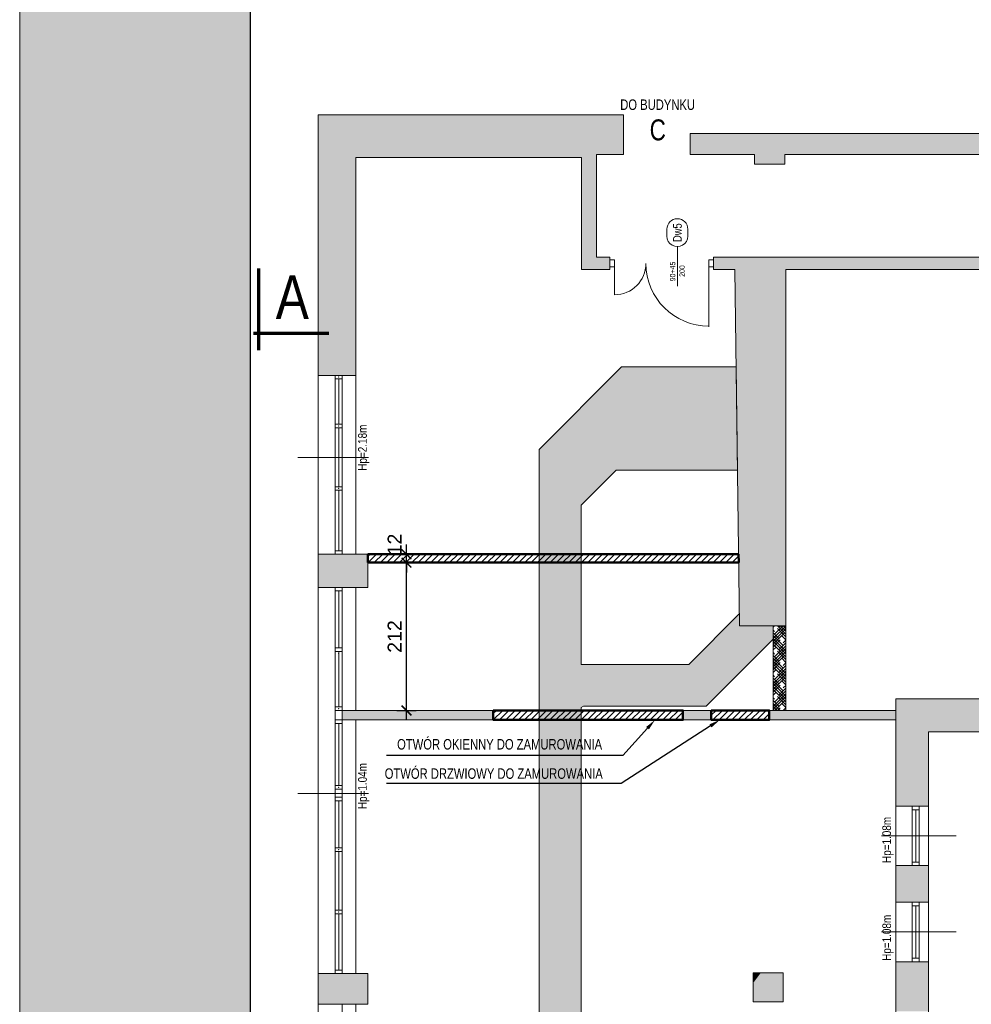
# Model space of a CAD drawing. Header units: millimetres. Extents: x 27795 to 53212, y -33906 to 41185.
# Tile 8 of 12: x 49630 to 50992, y -10352 to -8943. Entities that reach past the tile are written whole.
import ezdxf
from ezdxf import colors
from ezdxf.entities.mleader import LeaderData, LeaderLine
from ezdxf.enums import TextEntityAlignment as Align
from ezdxf.math import Vec2, Vec3

# ---------------------------------------------------------------- set-up
doc = ezdxf.new("R2010")
doc.units = ezdxf.units.MM
doc.layers.get('0').update_dxf_attribs({"lineweight": 18})
doc.layers.get('Defpoints').update_dxf_attribs({"lineweight": 18})
for name, color, linetype, lineweight in [('BA_drz', 7, 'Continuous', 18), ('BA_sym', 7, 'Continuous', 18), ('BA_txc', 1, 'Continuous', 18), ('BA_txs', 2, 'Continuous', 18), ('Cienka', 7, 'Continuous', 18), ('PG_WIDOKOWE_CIENKIE', 1, 'Continuous', 18), ('PG_WYPOSAŻENIE', 1, 'Continuous', 18), ('PG_ŚCIANY_DZIAŁOWE', 3, 'Continuous', 18), ('Przekrojowa', 60, 'Continuous', 18), ('Przemek_okna', 7, 'Continuous', 18), ('WYBURZENIA', 160, 'Continuous', 30), ('Wymiarowa zewnętrzna', 50, 'Continuous', 18)]:
    doc.layers.add(name, color=color, linetype=linetype, lineweight=lineweight)
doc.styles.add('BIKTC', font='bikromsw.shx', dxfattribs={"width": 0.8})
doc.styles.add('BIKTS', font='bikromsw.shx', dxfattribs={"width": 0.85})
doc.styles.add('BIKWYM', font='BIKROMSW.SHX', dxfattribs={"width": 0.8})
doc.styles.get("Standard").update_dxf_attribs({"font": 'arial.ttf'})
doc.dimstyles.new('Styl 50', dxfattribs={"dimscale": 0, "dimtxt": 12.5, "dimasz": 8, "dimexe": 17.5, "dimexo": 0, "dimgap": 5, "dimtad": 1, "dimdec": 1, "dimtxsty": 'Standard', "dimblk": 'ARCHTICK', "dimcen": 6, "dimdle": 8, "dimadec": 0, "dimazin": 0, "dimtfac": 1, "dimtdec": 1, "dimtmove": 1, "dimatfit": 3, "dimldrblk": 'ARCHTICK', "dimfxl": 17.5, "dimfxlon": 1, "dimarcsym": 0})
pattern_1 = [(45, (-611.841, 16051.589), (-4.49012806, 4.49012806), [])]

# ---------------------------------------------------------------- blocks, each defined once
blk = doc.blocks.new('symdrz')
blk.add_lwpolyline([(-10, -30, -1), (-10, 30), (10, 30, -1), (10, -30)], format="xyb", close=True)
at = {"style": 'BIKTS', "width": 0.8}
blk.add_attdef('SZERDRZ', text='', height=25, dxfattribs=at).set_placement((77.1, 8.8), align=Align.CENTER)
blk.add_attdef('SYMDRZ', text='', height=25, dxfattribs=at).set_placement((0, 0), align=Align.MIDDLE)
blk.add_attdef('WYSDRZ', text='', height=25, dxfattribs=at).set_placement((77.1, -9.5), align=Align.TOP_CENTER)
blk = doc.blocks.new('dr1h901')
at = {"color": 0}
blk.add_line((-0.5, 0), (-0.5, 1), dxfattribs=at)
blk.add_line((0, 0.362), (0, -0.266))
blk.add_arc((-0.5, 0), 1, 0, 90, dxfattribs=at)
blk = doc.blocks.new('A$Cbebb417c')
at = {"true_color": 0xffffff}
h = blk.add_hatch(color=7, dxfattribs=at)
h.dxf.hatch_style = 1
h.paths.add_polyline_path([(0, 4200), (0, 0), (2970, 0), (2970, 4200)])
h.paths.add_polyline_path([(300, 100), (300, 4100), (2870, 4100), (2870, 100)], flags=16)
at = {"layer": 'Cienka', "color": 1}
blk.add_line((0, 0), (0, 4200), dxfattribs=at)
at = {"layer": 'Przekrojowa', "color": 18, "lineweight": 30, "true_color": 0x000000}
blk.add_line((300, 100), (300, 4100), dxfattribs=at)
blk = doc.blocks.new('_ArchTick')
at = {"color": 0, "linetype": 'ByBlock', "const_width": 0.15}
blk.add_lwpolyline([(-0.5, -0.5), (0.5, 0.5)], dxfattribs=at)
blk = doc.blocks.new('*D608')
at = {"layer": 'Defpoints', "color": 0, "transparency": 16777216}
for p in [(50128.1, -9719.9), (50183.5, -9719.9), (50111.1, -9931.4)]:
    blk.add_point(p, dxfattribs=at)
at = {"layer": 'Wymiarowa zewnętrzna', "color": 0, "lineweight": -2, "transparency": 16777216}
for p, q in [((50183.5, -9945.4), (50183.5, -9705.9)), ((50169.5, -9719.9), (50197.5, -9719.9)), ((50169.5, -9931.4), (50197.5, -9931.4))]:
    blk.add_line(p, q, dxfattribs=at)
at = {"layer": 'Wymiarowa zewnętrzna', "color": 0, "lineweight": -2, "transparency": 16777216, "xscale": 14, "yscale": 14, "zscale": 14}
for p, rotation in [((50183.5, -9719.9), 90), ((50183.5, -9931.4), 270)]:
    blk.add_blockref('_ArchTick', p, dxfattribs=dict(at, rotation=rotation))
at = {"layer": 'Wymiarowa zewnętrzna', "color": 0, "transparency": 16777216, "insert": (50166.5, -9825.6), "char_height": 20, "attachment_point": 5, "rotation": 90}
blk.add_mtext('212', dxfattribs=at)
blk = doc.blocks.new('*D609')
at = {"layer": 'Defpoints', "color": 0, "transparency": 16777216}
for p in [(50128.1, -9707.9), (50128.1, -9719.9), (50183.5, -9707.9)]:
    blk.add_point(p, dxfattribs=at)
at = {"layer": 'Wymiarowa zewnętrzna', "color": 0, "lineweight": -2, "transparency": 16777216}
for p, q in [((50183.5, -9707.9), (50183.5, -9693.9)), ((50169.5, -9707.9), (50197.5, -9707.9)), ((50169.5, -9719.9), (50197.5, -9719.9)), ((50183.5, -9719.9), (50183.5, -9707.9)), ((50183.5, -9719.9), (50183.5, -9733.9))]:
    blk.add_line(p, q, dxfattribs=at)
at = {"layer": 'Wymiarowa zewnętrzna', "color": 0, "lineweight": -2, "transparency": 16777216, "xscale": 14, "yscale": 14, "zscale": 14}
for p, rotation in [((50183.5, -9707.9), 270), ((50183.5, -9719.9), 90)]:
    blk.add_blockref('_ArchTick', p, dxfattribs=dict(at, rotation=rotation))
at = {"layer": 'Wymiarowa zewnętrzna', "color": 0, "transparency": 16777216, "insert": (50166.5, -9693.9), "char_height": 20, "attachment_point": 5, "rotation": 90}
blk.add_mtext('12', dxfattribs=at)

msp = doc.modelspace()

# ---------------------------------------------------------------- hatches: boundary and pattern name
at = {"true_color": 0x636466, "transparency": 33554610}
h = msp.add_hatch(dxfattribs=at)
h.set_pattern_fill('AR-CONC', color=251, scale=0.1)
h.paths.add_polyline_path([(50433.34, -11800.66), (50373.34, -11800.66), (50373.34, -9557.81), (50491.29, -9439.86), (50655.25, -9439.86), (50657.28, -9587.68), (50483.31, -9587.71), (50433.34, -9637.68), (50433.34, -9865.47), (50587.47, -9865.47), (50660.09, -9792.85), (50660.09, -9810.36), (50708.33, -9810.36), (50708.33, -9829.47), (50612.33, -9925.47), (50436.9, -9925.47), (50433.34, -9927.32)])
at = {"layer": 'PG_WIDOKOWE_CIENKIE', "lineweight": 18}
h = msp.add_hatch(dxfattribs=at)
h.set_pattern_fill('LINE', scale=2, angle=45)
h.set_pattern_definition(pattern_1)
h.paths.add_polyline_path([(50128.09, -9707.86), (50658.68, -9707.86), (50658.85, -9719.86), (50128.09, -9719.86)])
h = msp.add_hatch(dxfattribs=at)
h.set_pattern_fill('LINE', scale=2, angle=45)
h.set_pattern_definition(pattern_1)
h.paths.add_polyline_path([(50307.59, -9931.36), (50579.09, -9931.36), (50579.09, -9944.86), (50307.59, -9944.86)])
h = msp.add_hatch(dxfattribs=at)
h.set_pattern_fill('LINE', scale=2, angle=45)
h.set_pattern_definition(pattern_1)
h.paths.add_polyline_path([(50619.59, -9931.36), (50702.59, -9931.36), (50702.59, -9944.86), (50619.59, -9944.86)])
at = {"layer": 'PG_ŚCIANY_DZIAŁOWE', "true_color": 0x939598, "transparency": 33554610}
h = msp.add_hatch(color=252, dxfattribs=at)
h.dxf.hatch_style = 1
h.paths.add_polyline_path([(51710.09, -8766.86), (51742.09, -8766.86), (51742.09, -8718.86), (51710.09, -8718.86), (51710.09, -8674.86), (51878.09, -8674.86), (51878.09, -8689.61), (51929.09, -8689.61), (51929.09, -8644.86), (51680.09, -8644.86), (51680.09, -9105.86), (50589.59, -9105.86), (50589.59, -9135.86), (50681.59, -9135.86), (50681.59, -9149.86), (50724.59, -9149.86), (50724.59, -9135.86), (51280.59, -9135.86), (51280.59, -9149.86), (51324.59, -9149.86), (51324.59, -9135.86), (51710.09, -9135.86)])
h = msp.add_hatch(color=252, dxfattribs=at)
h.dxf.hatch_style = 1
h.paths.add_polyline_path([(50111.09, -9140.36), (50434.09, -9140.36), (50434.09, -9300.36), (50474.59, -9300.36), (50474.59, -9282.86), (50455.59, -9282.86), (50455.59, -9135.86), (50494.09, -9135.86), (50494.09, -9078.86), (50057.09, -9078.86), (50057.09, -9451.86), (50111.09, -9451.86)])
h = msp.add_hatch(color=252, dxfattribs=at)
h.dxf.hatch_style = 1
h.paths.add_polyline_path([(50726.09, -9300.36), (51569.09, -9300.36), (51569.09, -9398.86), (51585.59, -9398.86), (51585.59, -9282.86), (50622.59, -9282.86), (50622.59, -9300.36), (50653.09, -9300.36), (50660.09, -9810.36), (50726.09, -9810.36)])
h = msp.add_hatch(color=252, dxfattribs=at)
h.dxf.hatch_style = 1
h.paths.add_polyline_path([(50128.09, -9707.86), (50057.09, -9707.86), (50057.09, -9755.36), (50111.09, -9755.36), (50128.09, -9755.36)])
h = msp.add_hatch(color=252, dxfattribs=at)
h.dxf.hatch_style = 1
h.paths.add_polyline_path([(50883.59, -9914.86), (50883.59, -10068.36), (50930.59, -10068.36), (50930.59, -10003.36), (50930.59, -9961.86), (51043.09, -9961.86), (51043.09, -9914.86)])
h = msp.add_hatch(color=252, dxfattribs=at)
h.dxf.hatch_style = 1
h.paths.add_polyline_path([(50307.59, -9931.36), (50091.59, -9931.36), (50091.59, -9944.86), (50307.59, -9944.86)])
h = msp.add_hatch(color=252, dxfattribs=at)
h.dxf.hatch_style = 1
h.paths.add_polyline_path([(50619.59, -9931.36), (50579.09, -9931.36), (50579.09, -9944.86), (50619.59, -9944.86)])
h = msp.add_hatch(color=252, dxfattribs=at)
h.dxf.hatch_style = 1
h.paths.add_polyline_path([(50883.59, -9931.36), (50702.59, -9931.36), (50702.59, -9944.86), (50883.59, -9944.86)])
h = msp.add_hatch(color=252, dxfattribs=at)
h.dxf.hatch_style = 1
h.paths.add_polyline_path([(50930.59, -10153.36), (50883.59, -10153.36), (50883.59, -10205.86), (50930.59, -10205.86)])
h = msp.add_hatch(color=252, dxfattribs=at)
h.dxf.hatch_style = 1
h.paths.add_polyline_path([(50930.59, -10290.86), (50883.59, -10290.86), (50883.59, -10361.86), (50930.59, -10361.86)])
h = msp.add_hatch(color=252, dxfattribs=at)
h.dxf.hatch_style = 1
h.paths.add_polyline_path([(50128.09, -10307.86), (50057.09, -10307.86), (50057.09, -10351.86), (50128.09, -10351.86)])
h = msp.add_hatch(color=252, dxfattribs=at)
h.dxf.hatch_style = 1
h.paths.add_polyline_path([(50722.59, -10348.36), (50722.59, -10306.86), (50690.44, -10306.86), (50679.59, -10321.28), (50679.59, -10348.36)])
h = msp.add_hatch(color=252, dxfattribs=at)
h.dxf.hatch_style = 1
h.paths.add_polyline_path([(50690.44, -10306.86), (50679.59, -10306.86), (50679.59, -10321.28)])
at = {"layer": 'WYBURZENIA', "lineweight": 18, "true_color": 0x636466, "transparency": 33554674}
h = msp.add_hatch(dxfattribs=at)
h.set_pattern_fill('HOUND', color=251, scale=1.8, angle=45)
h.set_pattern_definition([(45, (48897.756, -11743.978), (6.061673, 10.102788), [45.72, -22.86]), (135, (48897.756, -11743.978), (6.061673, -10.102788), [45.72, -22.86])])
h.paths.add_polyline_path([(50708.09, -9810.36), (50726.09, -9810.36), (50726.09, -9931.36), (50708.09, -9931.36)])

# ---------------------------------------------------------------- linework, layer by layer
for p, q in [((50057.09, -11268.36), (50057.09, -9105.86)), ((50434.09, -9140.36), (50111.09, -9140.36)), ((50434.09, -9300.36), (50434.09, -9140.36)), ((50455.59, -9282.86), (50455.59, -9135.86)), ((50681.59, -9149.86), (50681.59, -9135.86)), ((50724.59, -9149.86), (50724.59, -9135.86)), ((50474.59, -9282.86), (50455.59, -9282.86)), ((51585.59, -9282.86), (50622.59, -9282.86)), ((50474.59, -9300.36), (50434.09, -9300.36)), ((50653.09, -9300.36), (50622.59, -9300.36)), ((50660.09, -9810.36), (50653.09, -9300.36)), ((50726.09, -9810.36), (50726.09, -9300.36)), ((50726.09, -9300.36), (51569.09, -9300.36)), ((50111.09, -9451.86), (50057.09, -9451.86)), ((50081.59, -9707.86), (50081.59, -9451.86)), ((50091.59, -9707.86), (50091.59, -9451.86)), ((50091.59, -9456.86), (50081.59, -9456.86)), ((50086.59, -9521.81), (50086.59, -9456.86)), ((50091.59, -9521.81), (50081.59, -9521.81)), ((50091.59, -9526.81), (50081.59, -9526.81)), ((50086.59, -9611.26), (50086.59, -9526.81)), ((50091.59, -9611.26), (50081.59, -9611.26)), ((50091.59, -9616.26), (50081.59, -9616.26)), ((50086.59, -9702.86), (50086.59, -9616.26)), ((50091.59, -9702.86), (50081.59, -9702.86)), ((50128.09, -9707.86), (50057.09, -9707.86)), ((50091.59, -9707.86), (50081.59, -9707.86)), ((50111.09, -9755.36), (50057.09, -9755.36)), ((50091.59, -9755.36), (50081.59, -9755.36)), ((50081.59, -9931.36), (50081.59, -9755.36)), ((50091.59, -9760.36), (50081.59, -9760.36)), ((50086.59, -9841.74), (50086.59, -9760.36)), ((50091.59, -9755.36), (50091.59, -9931.36)), ((50111.09, -9931.36), (50111.09, -9755.36)), ((50726.09, -9810.36), (50660.09, -9810.36)), ((50091.59, -9841.74), (50081.59, -9841.74)), ((50091.59, -9846.99), (50081.59, -9846.99)), ((50086.59, -9926.36), (50086.59, -9846.99)), ((50883.59, -10727.36), (50883.59, -9914.86)), ((51717.59, -9914.86), (50883.59, -9914.86)), ((50091.59, -9926.36), (50081.59, -9926.36)), ((50081.59, -10307.86), (50081.59, -9931.36)), ((50091.59, -9931.36), (50081.59, -9931.36)), ((50091.59, -9931.36), (50081.59, -9931.36)), ((50091.59, -10307.86), (50091.59, -9931.36)), ((50619.59, -9931.36), (50091.59, -9931.36)), ((50619.59, -9944.86), (50619.59, -9931.36)), ((50702.59, -9944.86), (50702.59, -9931.36)), ((50883.59, -9931.36), (50702.59, -9931.36)), ((50883.59, -9931.36), (50726.09, -9931.36)), ((50091.59, -9944.86), (50081.59, -9944.86)), ((50619.59, -9944.86), (50091.59, -9944.86)), ((50111.09, -10307.86), (50111.09, -9944.86)), ((50883.59, -9944.86), (50702.59, -9944.86)), ((50091.59, -9949.86), (50081.59, -9949.86)), ((50086.59, -10038.99), (50086.59, -9949.86)), ((51664.59, -9961.86), (50930.59, -9961.86)), ((50930.59, -10003.36), (50930.59, -9961.86)), ((50930.59, -10702.86), (50930.59, -10003.36)), ((50091.59, -10038.99), (50081.59, -10038.99)), ((50091.59, -10038.99), (50081.59, -10038.99)), ((50091.59, -10043.99), (50081.59, -10043.99)), ((50091.59, -10043.99), (50081.59, -10043.99)), ((50091.59, -10043.99), (50081.59, -10043.99)), ((50081.59, -10055.49), (50091.59, -10055.49)), ((50091.59, -10055.49), (50081.59, -10055.49)), ((50091.59, -10060.49), (50081.59, -10060.49)), ((50086.59, -10128.11), (50086.59, -10060.49)), ((50930.59, -10068.36), (50883.59, -10068.36)), ((50907.09, -10068.36), (50907.09, -10153.36)), ((50907.09, -10073.36), (50917.09, -10073.36)), ((50912.09, -10073.36), (50912.09, -10148.36)), ((50917.09, -10068.36), (50917.09, -10153.36)), ((50091.59, -10128.11), (50081.59, -10128.11)), ((50091.59, -10133.11), (50081.59, -10133.11)), ((50086.59, -10217.24), (50086.59, -10133.11)), ((50930.59, -10153.36), (50883.59, -10153.36)), ((50907.09, -10148.36), (50917.09, -10148.36)), ((50930.59, -10205.86), (50883.59, -10205.86)), ((50907.09, -10205.86), (50907.09, -10290.86)), ((50907.09, -10210.86), (50917.09, -10210.86)), ((50912.09, -10210.86), (50912.09, -10285.86)), ((50917.09, -10205.86), (50917.09, -10290.86)), ((50917.09, -10206.86), (50917.09, -10289.86)), ((50091.59, -10217.24), (50081.59, -10217.24)), ((50091.59, -10222.24), (50081.59, -10222.24)), ((50086.59, -10302.86), (50086.59, -10222.24)), ((50930.59, -10290.86), (50883.59, -10290.86)), ((50907.09, -10285.86), (50917.09, -10285.86)), ((50128.09, -10307.86), (50057.09, -10307.86)), ((50091.59, -10302.86), (50081.59, -10302.86)), ((50091.59, -10307.86), (50081.59, -10307.86)), ((50128.09, -10351.86), (50128.09, -10307.86)), ((50679.59, -10348.36), (50679.59, -10306.86)), ((50722.59, -10306.86), (50679.59, -10306.86)), ((50722.59, -10348.36), (50722.59, -10306.86)), ((50128.09, -10351.86), (50057.09, -10351.86)), ((50091.59, -10905.86), (50091.59, -10351.86)), ((50111.09, -10351.86), (50111.09, -10905.86)), ((50722.59, -10348.36), (50679.59, -10348.36))]:
    msp.add_line(p, q)
at = {"lineweight": 20}
for p, q in [((50494.09, -9135.86), (50494.09, -9105.86)), ((50589.59, -9135.86), (50589.59, -9105.86)), ((50589.59, -9105.86), (51680.09, -9105.86)), ((50111.09, -9140.36), (50111.09, -9707.86)), ((50494.09, -9135.86), (50455.59, -9135.86)), ((50681.59, -9135.86), (50589.59, -9135.86)), ((51280.59, -9135.86), (50724.59, -9135.86)), ((50681.59, -9149.86), (50724.59, -9149.86)), ((50474.59, -9282.86), (50474.59, -9300.36)), ((50622.59, -9282.86), (50622.59, -9300.36)), ((50481.09, -9286.61), (50474.59, -9286.61)), ((50481.09, -9296.61), (50474.59, -9296.61)), ((50481.09, -9286.61), (50481.09, -9296.61)), ((50622.59, -9286.61), (50616.09, -9286.61)), ((50616.09, -9286.61), (50616.09, -9296.61)), ((50616.09, -9291.61), (50616.09, -9382.61)), ((50622.59, -9296.61), (50616.09, -9296.61)), ((50128.09, -9755.36), (50128.09, -9707.86)), ((50128.09, -9755.36), (50111.09, -9755.36)), ((50307.59, -9944.86), (50307.59, -9931.36)), ((50579.09, -9944.86), (50579.09, -9931.36)), ((50579.09, -9931.36), (50579.09, -9941.36)), ((50969.92, -10110.86), (50863.1, -10110.86)), ((50969.92, -10248.36), (50863.1, -10248.36))]:
    msp.add_line(p, q, dxfattribs=at)
msp.add_lwpolyline([(50128.09, -9707.86), (50658.68, -9707.86), (50658.85, -9719.86), (50128.09, -9719.86)], close=True, dxfattribs=at)
for p in [(50086.59, -9454.36), (50086.59, -9454.36), (50086.59, -9524.31), (50086.59, -9524.31), (50086.59, -9613.76), (50086.59, -9613.76), (50086.59, -9849.49), (50086.59, -9928.86), (50086.59, -10041.49), (50086.59, -10041.49), (50086.59, -10130.61), (50086.59, -10130.61), (50086.59, -10219.74), (50086.59, -10219.74)]:
    msp.add_point(p)
at = {"layer": 'BA_drz', "color": 18, "true_color": 0x000000}
msp.add_line((50481.09, -9291.61), (50481.09, -9336.61), dxfattribs=at)
msp.add_arc((50481.09, -9291.61), 45, 270, 0, dxfattribs=at)
at = {"layer": 'BA_sym', "color": 18, "true_color": 0x000000}
msp.add_line((50129.05, -9569.19), (50028.02, -9569.19), dxfattribs=at)
at = {"layer": 'Cienka'}
for p, q in [((50057.09, -9105.86), (50057.09, -9078.86)), ((50057.09, -9078.86), (50494.09, -9078.86)), ((50494.09, -9105.86), (50494.09, -9078.86))]:
    msp.add_line(p, q, dxfattribs=at)
at = {"layer": 'Defpoints', "color": 6, "lineweight": 20}
msp.add_lwpolyline([(50433.34, -11800.66), (50373.34, -11800.66), (50373.34, -9557.81), (50491.29, -9439.86), (50655.25, -9439.86), (50657.28, -9587.68), (50483.31, -9587.71), (50433.34, -9637.68), (50433.34, -9865.47), (50587.47, -9865.47), (50660.09, -9792.85), (50660.09, -9810.36), (50708.33, -9810.36), (50708.33, -9829.47), (50612.33, -9925.47), (50436.9, -9925.47), (50433.34, -9927.32), (50433.34, -11800.66)], dxfattribs=at)
msp.add_lwpolyline([(50708.09, -9810.36), (50726.09, -9810.36), (50726.09, -9931.36), (50708.09, -9931.36)], close=True, dxfattribs=at)
at = {"layer": 'PG_WIDOKOWE_CIENKIE', "color": 18, "lineweight": 70, "true_color": 0x000000}
for p, q in [((49972.41, -9415.62), (49972.41, -9299.12)), ((50072.41, -9392.12), (49964.41, -9392.12))]:
    msp.add_line(p, q, dxfattribs=at)
at = {"layer": 'PG_WIDOKOWE_CIENKIE', "color": 18, "lineweight": 50, "true_color": 0x000000}
for p, q in [((50128.09, -9707.86), (50658.68, -9707.86)), ((50128.09, -9707.86), (50128.09, -9719.86)), ((50128.09, -9719.86), (50658.85, -9719.86)), ((50658.68, -9707.86), (50658.85, -9719.86))]:
    msp.add_line(p, q, dxfattribs=at)
for points in [[(50307.59, -9931.36), (50579.09, -9931.36), (50579.09, -9944.86), (50307.59, -9944.86)], [(50619.59, -9931.36), (50702.59, -9931.36), (50702.59, -9944.86), (50619.59, -9944.86)]]:
    msp.add_lwpolyline(points, close=True, dxfattribs=at)
at = {"layer": 'Przemek_okna', "color": 18, "true_color": 0x000000}
msp.add_line((50129.05, -10050.18), (50028.02, -10050.18), dxfattribs=at)

# ---------------------------------------------------------------- block references
at = {"color": 51, "true_color": 0xf7f281, "xscale": 1.1, "yscale": 1.1, "zscale": 1.1}
msp.add_blockref('A$Cbebb417c', (49630.07, -12882.68), dxfattribs=at)
at = {"layer": 'BA_drz', "color": 18, "true_color": 0x000000, "xscale": 90, "yscale": 90, "zscale": -90, "rotation": 180}
msp.add_blockref('dr1h901', (50571.09, -9291.61), dxfattribs=at)
at = {"layer": 'BA_sym', "color": 18, "true_color": 0x000000}
ref = msp.add_blockref('symdrz', (50571.09, -9247.72), dxfattribs=dict(at, xscale=0.5000000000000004, yscale=0.5000000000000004, zscale=0.5000000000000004, rotation=90.00000236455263))
ref.add_attrib('Symdrz', 'Dw5', dxfattribs={"height": 12.5, "rotation": 90, "style": 'BIKTS', "width": 0.8}).set_placement((50571.09, -9247.72), align=Align.MIDDLE_CENTER)
ref.add_attrib('Szerdrz', '90+45', dxfattribs={"layer": 'BA_txc', "height": 7.5, "rotation": 90, "style": 'BIKTS', "width": 0.8}).set_placement((50564.34, -9303.27), align=Align.MIDDLE_CENTER)
ref.add_attrib('Wysdrz', '200', dxfattribs={"layer": 'BA_txc', "height": 7.5, "rotation": 90, "style": 'BIKTS', "width": 0.8}).set_placement((50577.84, -9302.66), align=Align.MIDDLE_CENTER)

# ---------------------------------------------------------------- texts
at = {"layer": 'BA_txs', "color": 18, "true_color": 0x000000, "style": 'BIKTS', "width": 0.85}
msp.add_text('A', height=62.5, dxfattribs=at).set_placement((49996.41, -9371.12))
for s, p in [('Hp=2.18m', (50126.74, -9588.34)), ('Hp=1.04m', (50126.74, -10072.6)), ('Hp=1.08m', (50876.79, -10149.64)), ('Hp=1.08m', (50876.79, -10289.73))]:
    msp.add_text(s, height=12.5, rotation=90, dxfattribs=at).set_placement(p)
at = {"layer": 'Cienka', "color": 7, "lineweight": 0, "attachment_point": 5, "style": 'BIKWYM'}
for s, insert, char_height in [('\\A1;DO BUDYNKU', (50542.81, -9064.66), 15), ('\\A1;C', (50543.02, -9100.85), 30)]:
    msp.add_mtext(s, dxfattribs=dict(at, insert=insert, char_height=char_height))
at = {"layer": 'PG_WYPOSAŻENIE', "color": 18, "true_color": 0x000000, "char_height": 15, "attachment_point": 1, "rotation": 360, "style": 'BIKTC'}
for s, insert in [('OTWÓR OKIENNY DO ZAMUROWANIA', (50170.07, -9972.28)), ('OTWÓR DRZWIOWY DO ZAMUROWANIA', (50152.34, -10014.22))]:
    msp.add_mtext_dynamic_manual_height_columns(s, width=1301.3591, gutter_width=100, heights=[0], dxfattribs=dict(at, insert=insert))

# ---------------------------------------------------------------- dimensions: what is measured, and where the dimension line sits
at = {"layer": 'Wymiarowa zewnętrzna', "color": 18, "true_color": 0x000000}
dim = msp.add_linear_dim(base=(50183.53, -9707.86), p1=(50128.09, -9719.86), p2=(50128.09, -9707.86), angle=90, dimstyle='Styl 50', override={"dimscale": 1, "dimtxt": 20, "dimasz": 14, "dimexe": 14, "dimgap": 7, "dimdec": 0, "dimdle": 14, "dimtix": 1, "dimfxl": 14}, dxfattribs=at)
dim.commit()
dim.dimension.update_dxf_attribs({"geometry": '*D609', "text_midpoint": (50183.53, -9693.86), "dimtype": 160})
dim = msp.add_linear_dim(base=(50183.53380472, -9719.86144095), p1=(50111.09142283, -9931.36144095), p2=(50128.09142283, -9719.86144095), angle=90, dimstyle='Styl 50', override={"dimscale": 1, "dimtxt": 20, "dimasz": 14, "dimexe": 14, "dimgap": 7, "dimdec": 0, "dimdle": 14, "dimtix": 1, "dimfxl": 14}, dxfattribs=at)
dim.commit()
dim.dimension.update_dxf_attribs({"geometry": '*D608', "text_midpoint": (50166.49287703, -9825.61144095)})

# ---------------------------------------------------------------- leaders
at = {"layer": 'Cienka'}
ml = msp.add_multileader_mtext('Standard', dxfattribs=at)
ml.set_content('', color=256)
ml.set_leader_properties()
ml.build(insert=Vec2(0, 0))
ml.multileader.update_dxf_attribs({"arrow_head_size": 16, "scale": 4})
ctx = ml.context
ctx.base_point, ctx.scale, ctx.char_height, ctx.arrow_head_size, ctx.landing_gap_size, ctx.plane_origin = Vec3(50138.94, -9995.77), 4, 16, 16, 8, Vec3(50630.99, -10103.45)
ctx.text_align_type = 2
notes = []
notes.append((ctx, [(0, (1, 1, 0), (50493.2, -9995.77), (-1, 0), 338.25, [(1, [(50539.12, -9944.86)], 0, [])])]))
ctx.mtext.insert, ctx.mtext.alignment, ctx.mtext.flow_direction = Vec3(50146.94, -9987.77), 3, 5
ml = msp.add_multileader_mtext('Standard', dxfattribs=at)
ml.set_content('', color=256)
ml.set_leader_properties()
ml.build(insert=Vec2(0, 0))
ml.multileader.update_dxf_attribs({"arrow_head_size": 16, "scale": 4})
ctx = ml.context
ctx.base_point, ctx.scale, ctx.char_height, ctx.arrow_head_size, ctx.landing_gap_size, ctx.plane_origin = Vec3(50139.06, -10035.85), 4, 16, 16, 8, Vec3(50630.99, -10128.04)
ctx.text_align_type = 2
notes.append((ctx, [(0, (1, 1, 0), (50490.59, -10035.85), (-1, 0), 335.53, [(1, [(50631.84, -9944.86)], 0, [])])]))
ctx.mtext.insert, ctx.mtext.alignment, ctx.mtext.flow_direction = Vec3(50147.06, -10027.85), 3, 5
for ctx, leaders in notes:
    for number, flags, end, landing, length, lines in leaders:
        leader = LeaderData()
        leader.index, (leader.has_last_leader_line, leader.has_dogleg_vector, leader.attachment_direction) = number, flags
        leader.last_leader_point, leader.dogleg_vector, leader.dogleg_length = Vec3(end), Vec3(landing), length
        for number, points, colour, breaks in lines:
            line = LeaderLine()
            line.index, line.vertices, line.color, line.breaks = number, Vec3.list(points), colors.encode_raw_color(colour), breaks
            leader.lines.append(line)
        ctx.leaders.append(leader)

doc.saveas('drawing.dxf')
